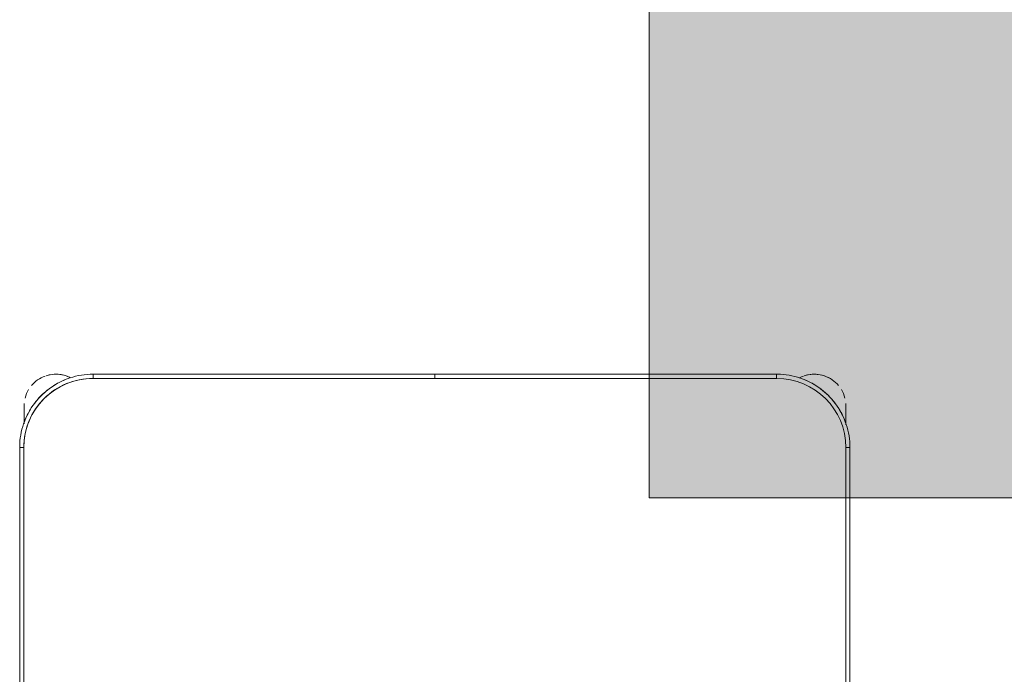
# Model space of a CAD drawing. Header units: metres. Extents: x 1.7 to 42.3, y -72.9 to -47.6.
# Tile 55 of 216: x 6.4 to 7.1, y -63.9 to -63.4. Entities that reach past the tile are written whole.
import ezdxf

# ---------------------------------------------------------------- set-up
doc = ezdxf.new("R2010")
doc.units = ezdxf.units.M
doc.layers.add('I-FURN', color=7, linetype='Continuous', lineweight=18)
doc.layers.add('M-EQPM-IDEN', color=1, linetype='Continuous', lineweight=9, true_color=0xff0000)

# ---------------------------------------------------------------- blocks, each defined once
blk = doc.blocks.new('ConjuntoParaAlunoTamanho6 - CJA06_ConjuntoParaAlunoTamanho6-V15-2PAV - FRIGORÍFICA')
at = {"layer": 'I-FURN', "color": 253, "true_color": 0xaaaaaa}
for p, q in [((-0.3, 0.01197), (-0.3, -0.33203)), ((-0.3, 0.01197), (-0.3, -0.33203)), ((0.3, -0.33203), (0.3, 0.01197)), ((0.3, -0.33203), (0.3, 0.01197)), ((-0.3, -0.33203), (-0.297, -0.33203)), ((0.3, -0.33203), (0.297, -0.33203)), ((-0.29713, -0.34835), (-0.29713, -0.35394)), ((-0.29713, -0.34868), (-0.29713, -0.36203)), ((0.29687, -0.35394), (0.29687, -0.3492)), ((0.29687, -0.36203), (0.29687, -0.34961)), ((-0.29713, -0.35705), (-0.29713, -0.36203)), ((0.29687, -0.36203), (0.29687, -0.35705)), ((-0.247, -0.38503), (-0.247, -0.38203)), ((-0.00005, -0.38203), (-0.00005, -0.38503)), ((0.00005, -0.38503), (0.00005, -0.38203)), ((0.247, -0.38503), (0.247, -0.38203)), ((-0.247, -0.38503), (-0.00005, -0.38503)), ((-0.247, -0.38503), (-0.00005, -0.38503)), ((0.00005, -0.38503), (0.247, -0.38503)), ((0.00005, -0.38503), (0.247, -0.38503))]:
    blk.add_line(p, q, dxfattribs=at)
at = {"layer": 'I-FURN', "color": 253, "true_color": 0xaaaaaa, "flags": 128}
for points in [[(-0.297, 0.01197), (-0.297, -0.07403), (-0.297, -0.16003), (-0.297, -0.24603), (-0.297, -0.33203)], [(-0.297, -0.33203), (-0.297, -0.24603), (-0.297, -0.16003), (-0.297, -0.07403), (-0.297, 0.01197)], [(0.297, -0.33203), (0.297, -0.24603), (0.297, -0.16003), (0.297, -0.07403), (0.297, 0.01197)], [(0.297, 0.01197), (0.297, -0.07403), (0.297, -0.16003), (0.297, -0.24603), (0.297, -0.33203)], [(-0.3, -0.33203), (-0.29996, -0.33415), (-0.29983, -0.33627), (-0.29962, -0.33838), (-0.29932, -0.34048), (-0.29894, -0.34256), (-0.29848, -0.34463), (-0.29794, -0.34668), (-0.29731, -0.34871), (-0.2966, -0.3507), (-0.29582, -0.35267), (-0.29495, -0.35461), (-0.29401, -0.35651), (-0.29299, -0.35837), (-0.2919, -0.36019), (-0.29074, -0.36196), (-0.28951, -0.36368), (-0.28821, -0.36536), (-0.28685, -0.36698), (-0.28542, -0.36855), (-0.28393, -0.37005), (-0.28238, -0.3715), (-0.28077, -0.37288), (-0.27911, -0.3742), (-0.2774, -0.37545), (-0.27564, -0.37663), (-0.27383, -0.37774), (-0.27198, -0.37878), (-0.27009, -0.37974), (-0.26816, -0.38062), (-0.2662, -0.38143), (-0.26421, -0.38216), (-0.2622, -0.38281), (-0.26015, -0.38338), (-0.25809, -0.38386), (-0.25601, -0.38426), (-0.25391, -0.38458), (-0.25181, -0.38482), (-0.24969, -0.38497), (-0.24757, -0.38503), (-0.247, -0.38503)], [(0.247, -0.38503), (0.24912, -0.38499), (0.25124, -0.38486), (0.25334, -0.38465), (0.25544, -0.38436), (0.25753, -0.38398), (0.2596, -0.38351), (0.26165, -0.38297), (0.26367, -0.38234), (0.26567, -0.38164), (0.26764, -0.38085), (0.26957, -0.37999), (0.27147, -0.37904), (0.27333, -0.37803), (0.27515, -0.37694), (0.27693, -0.37578), (0.27865, -0.37454), (0.28033, -0.37324), (0.28195, -0.37188), (0.28351, -0.37045), (0.28502, -0.36896), (0.28647, -0.36741), (0.28785, -0.3658), (0.28917, -0.36414), (0.29042, -0.36243), (0.2916, -0.36067), (0.29271, -0.35886), (0.29374, -0.35701), (0.29471, -0.35512), (0.29559, -0.3532), (0.2964, -0.35124), (0.29713, -0.34925), (0.29777, -0.34723), (0.29834, -0.34519), (0.29883, -0.34312), (0.29923, -0.34104), (0.29955, -0.33895), (0.29978, -0.33684), (0.29993, -0.33472), (0.3, -0.33261), (0.3, -0.33203)], [(-0.29713, -0.34907), (-0.29713, -0.34973), (-0.29713, -0.35038), (-0.29713, -0.35102), (-0.29713, -0.35165), (-0.29713, -0.35227), (-0.29713, -0.35288), (-0.29713, -0.35348), (-0.29713, -0.35406), (-0.29713, -0.35463), (-0.29713, -0.35518), (-0.29713, -0.35572), (-0.29713, -0.35624), (-0.29713, -0.35674), (-0.29713, -0.35722), (-0.29713, -0.35769), (-0.29713, -0.35813), (-0.29713, -0.35855), (-0.29713, -0.35895), (-0.29713, -0.35933), (-0.29713, -0.35969), (-0.29713, -0.36002), (-0.29713, -0.36033), (-0.29713, -0.36061), (-0.29713, -0.36087), (-0.29713, -0.36111), (-0.29713, -0.36131), (-0.29713, -0.3615), (-0.29713, -0.36165), (-0.29713, -0.36178), (-0.29713, -0.36188), (-0.29713, -0.36196), (-0.29713, -0.36201), (-0.29713, -0.36203)], [(0.29687, -0.36203), (0.29687, -0.36201), (0.29687, -0.36197), (0.29687, -0.36191), (0.29687, -0.36181), (0.29687, -0.36169), (0.29687, -0.36154), (0.29687, -0.36137), (0.29687, -0.36117), (0.29687, -0.36094), (0.29687, -0.36069), (0.29687, -0.36041), (0.29687, -0.36011), (0.29687, -0.35978), (0.29687, -0.35943), (0.29687, -0.35906), (0.29687, -0.35866), (0.29687, -0.35825), (0.29687, -0.35781), (0.29687, -0.35735), (0.29687, -0.35687), (0.29687, -0.35638), (0.29687, -0.35586), (0.29687, -0.35533), (0.29687, -0.35478), (0.29687, -0.35421), (0.29687, -0.35363), (0.29687, -0.35304), (0.29687, -0.35244), (0.29687, -0.35182), (0.29687, -0.35119), (0.29687, -0.35055), (0.29687, -0.3499)], [(-0.247, -0.38203), (-0.1235, -0.38203), (0, -0.38203), (0.1235, -0.38203), (0.247, -0.38203)], [(-0.00005, -0.38203), (-0.06179, -0.38203), (-0.12353, -0.38203), (-0.18526, -0.38203), (-0.247, -0.38203)], [(0.247, -0.38203), (0.18526, -0.38203), (0.12352, -0.38203), (0.06179, -0.38203), (0.00005, -0.38203)]]:
    blk.add_lwpolyline(points, dxfattribs=at)
at = {"layer": 'I-FURN', "color": 253, "true_color": 0xaaaaaa}
for centre, radius, start, end in [((-0.247, -0.33203), 0.05, 180, 270), ((-0.247, -0.33203), 0.05, 180, 270), ((0.247, -0.33203), 0.05, 270, 360), ((0.247, -0.33203), 0.05, 270, 0), ((-0.247, -0.33203), 0.053, 202.5, 212.69993), ((0.247, -0.33203), 0.053, 327.30007, 337.5), ((0.247, -0.33203), 0.053, 327.30007, 337.5), ((-0.27413, -0.36203), 0.023, 180, 184.41224), ((0.27387, -0.36203), 0.023, 355.58784, 360), ((-0.27413, -0.36203), 0.023, 194.46313, 211.29748), ((-0.247, -0.33203), 0.053, 217.1607, 233.14964), ((0.247, -0.33203), 0.053, 308.09451, 323.14964), ((0.247, -0.33203), 0.053, 308.09451, 323.14964), ((0.27387, -0.36203), 0.023, 328.70279, 345.53679), ((-0.27413, -0.36203), 0.023, 220.15845, 250.98921), ((-0.247, -0.33203), 0.053, 237.30007, 247.5), ((0.247, -0.33203), 0.053, 292.5, 302.69993), ((0.247, -0.33203), 0.053, 292.5, 302.69993), ((0.27387, -0.36203), 0.023, 289.64716, 320.10645), ((-0.27413, -0.36203), 0.023, 241.29896, 288), ((-0.27413, -0.36203), 0.023, 289.64716, 297.85925), ((0.27387, -0.36203), 0.023, 242.37001, 250.98921), ((0.27387, -0.36203), 0.023, 243.53772, 288), ((-0.27413, -0.36203), 0.023, 255.53308, 284.46692), ((0.27387, -0.36203), 0.023, 255.53308, 283.61112)]:
    blk.add_arc(centre, radius, start, end, dxfattribs=at)
blk = doc.blocks.new('4 GRE - ESCOLA DE CINEMA E AUDIOVISUAL CINE REX R07_rvt-1-2PAV - FRIGORÍFICA')
at = {"layer": 'I-FURN', "color": 253, "lineweight": 18, "true_color": 0xaaaaaa, "rotation": 180}
blk.add_blockref('ConjuntoParaAlunoTamanho6 - CJA06_ConjuntoParaAlunoTamanho6-V15-2PAV - FRIGORÍFICA', (6.71299, -64.06045), dxfattribs=at)
blk = doc.blocks.new('M_Identificador de equipamento mecânico_BTS - Em caixas-817025-2PAV - FRIGORÍFICA')
at = {"layer": 'M-EQPM-IDEN', "true_color": 0xf5f5f5}
blk.add_hatch(color=7, dxfattribs=at).paths.add_polyline_path([(0.01, 0.0028), (0.01, -0.0028), (-0.01, -0.0028), (-0.01, 0.0028)])
at = {"layer": 'M-EQPM-IDEN'}
for p, q in [((-0.01, 0.0028), (-0.01, -0.0028)), ((-0.01, -0.0028), (-0.01, 0.0028)), ((-0.01, -0.0028), (0.01, -0.0028)), ((0.01, -0.0028), (-0.01, -0.0028))]:
    blk.add_line(p, q, dxfattribs=at)

msp = doc.modelspace()

# ---------------------------------------------------------------- block references
at = {"lineweight": 5}
msp.add_blockref('4 GRE - ESCOLA DE CINEMA E AUDIOVISUAL CINE REX R07_rvt-1-2PAV - FRIGORÍFICA', (0, 0), dxfattribs=at)
at = {"layer": 'M-EQPM-IDEN', "xscale": 74.99999999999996, "yscale": 74.99999999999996, "zscale": 74.99999999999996}
msp.add_blockref('M_Identificador de equipamento mecânico_BTS - Em caixas-817025-2PAV - FRIGORÍFICA', (7.61782, -63.55484), dxfattribs=at)

doc.saveas('drawing.dxf')
